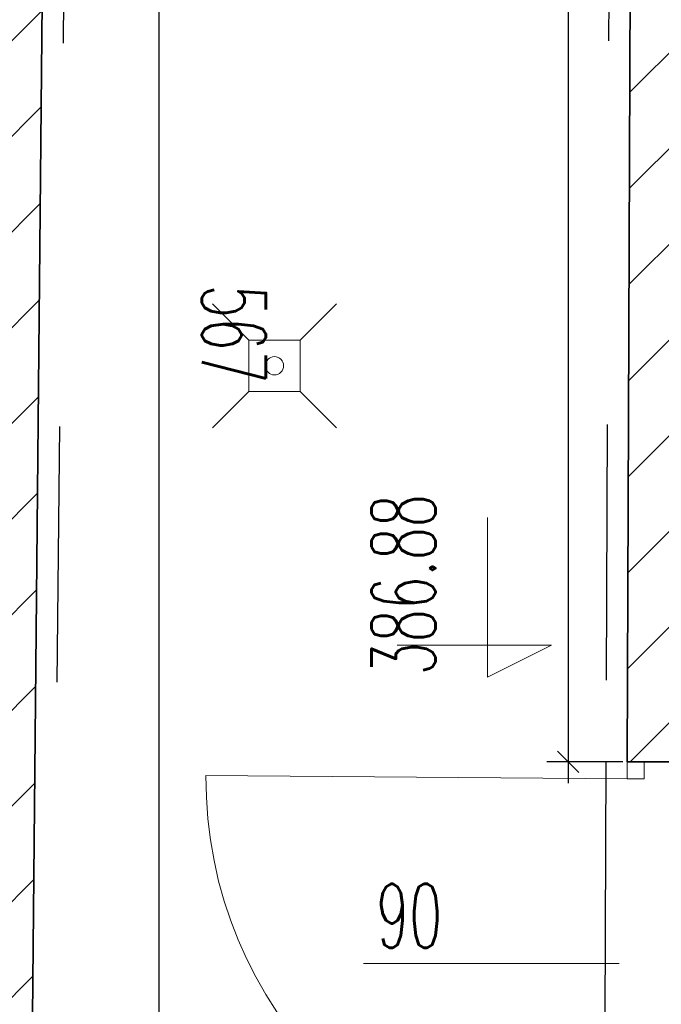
# Model space of a CAD drawing. Header units: millimetres. Extents: x 19887 to 192597, y -14203 to 39042.
# Tile 119 of 256: x 40675 to 40892, y -10724 to -10392. Entities that reach past the tile are written whole.
import ezdxf

# ---------------------------------------------------------------- set-up
doc = ezdxf.new("R2010")
doc.units = ezdxf.units.MM
doc.linetypes.add('ACAD_ISO03W100', pattern=[30, 12, -18])
doc.linetypes.add('CONTINOUS', pattern=[0])
doc.layers.get('Defpoints').update_dxf_attribs({"color": 4})
for name, color, linetype in [('A_DBA-WYMIAR', 1, 'Continuous'), ('A_DBA_WPUSTY SAN', 150, 'Continuous'), ('Sufit podwieszany', 252, 'Continuous'), ('Wymiarowanie', 3, 'Continuous'), ('Wypełnienie', 252, 'Continuous')]:
    doc.layers.add(name, color=color, linetype=linetype)
for name, color, linetype, lineweight in [('Basen_rzut_poziom_1_obrys', 252, 'Continuous', 35), ('Drzwi', 2, 'Continuous', 5), ('koty wysokościowe', 252, 'Continuous', 0)]:
    doc.layers.add(name, color=color, linetype=linetype, lineweight=lineweight)
doc.styles.add('ROMANS', font='romans.shx', dxfattribs={"width": 0.6})
doc.styles.get("Standard").update_dxf_attribs({"font": 'arial.ttf'})
doc.dimstyles.new('000001FB70622F18', dxfattribs={"dimtxt": 20, "dimasz": 5, "dimexe": 5, "dimexo": 1, "dimgap": 20, "dimtad": 1, "dimtoh": 1, "dimdec": 0, "dimtxsty": 'Standard', "dimblk": 'OBLIQUE', "dimcen": 0, "dimdle": 5, "dimclrd": 252, "dimclre": 252, "dimclrt": 252, "dimadec": 0, "dimazin": 0, "dimtfac": 1, "dimtdec": 0, "dimtmove": 0, "dimatfit": 3, "dimldrblk": 'OBLIQUE', "dimfxl": 150, "dimfxlon": 1, "dimlwd": 25, "dimlwe": 25, "dimarcsym": 1})
pattern_1 = [(45, (3252.028, -2175.285), (-11.22532, 11.22532), [])]

# ---------------------------------------------------------------- blocks, each defined once
blk = doc.blocks.new('_Oblique')
at = {"color": 0, "linetype": 'ByBlock', "lineweight": -2}
blk.add_line((-0.5, -0.5), (0.5, 0.5), dxfattribs=at)
blk = doc.blocks.new('*D705')
at = {"layer": 'Defpoints', "color": 0}
for p in [(3219.72, -3822.54), (3204.45, -4206.75), (3218.25, -4206.75)]:
    blk.add_point(p, dxfattribs=at)
at = {"layer": 'Wymiarowanie', "color": 252, "linetype": 'Continuous', "lineweight": 25}
for p, q in [((3204.45, -3817.54), (3204.45, -4211.75)), ((3218.72, -3822.54), (3199.45, -3822.54)), ((3217.25, -4206.75), (3199.45, -4206.75))]:
    blk.add_line(p, q, dxfattribs=at)
at = {"layer": 'Wymiarowanie', "color": 252, "linetype": 'ByBlock', "lineweight": 25, "xscale": 5, "yscale": 5, "zscale": 5}
for p, rotation in [((3204.45, -3822.54), 90), ((3204.45, -4206.75), 270)]:
    blk.add_blockref('_Oblique', p, dxfattribs=dict(at, rotation=rotation))
at = {"layer": 'Wymiarowanie', "color": 252, "insert": (3186.95, -4014.64), "char_height": 15, "attachment_point": 5, "rotation": 90, "style": 'ROMANS'}
blk.add_mtext('384', dxfattribs=at)
blk = doc.blocks.new('*D708')
at = {"layer": 'Defpoints', "color": 0}
for p in [(3082.99, -3823.08), (3108.49, -3823.08), (3077.55, -4389.64)]:
    blk.add_point(p, dxfattribs=at)
at = {"layer": 'Wymiarowanie', "color": 252, "linetype": 'Continuous', "lineweight": 25}
for p, q in [((3108.49, -4394.64), (3108.49, -3818.08)), ((3083.99, -3823.08), (3113.49, -3823.08)), ((3078.55, -4389.64), (3113.49, -4389.64))]:
    blk.add_line(p, q, dxfattribs=at)
at = {"layer": 'Wymiarowanie', "color": 252, "linetype": 'ByBlock', "lineweight": 25, "xscale": 5, "yscale": 5, "zscale": 5}
for p, rotation in [((3108.49, -3823.08), 90), ((3108.49, -4389.64), 270)]:
    blk.add_blockref('_Oblique', p, dxfattribs=dict(at, rotation=rotation))
at = {"layer": 'Wymiarowanie', "color": 252, "insert": (3125.99, -4106.36), "char_height": 15, "attachment_point": 5, "rotation": 270, "style": 'ROMANS'}
blk.add_mtext('567', dxfattribs=at)
blk = doc.blocks.new('wpust_podl')
at = {"layer": 'A_DBA_WPUSTY SAN', "lineweight": 9}
for p, q in [((-17, 17), (-7, 7)), ((7, 7), (17, 17)), ((-7, -7), (-7, 7)), ((-7, 7), (7, 7)), ((7, 7), (7, -7)), ((-17, -17), (-7, -7)), ((7, -7), (-7, -7)), ((7, -7), (17, -17))]:
    blk.add_line(p, q, dxfattribs=at)
at = {"layer": 'A_DBA_WPUSTY SAN', "linetype": 'CONTINOUS', "lineweight": 9}
blk.add_circle((0, 0), 2.5, dxfattribs=at)
blk = doc.blocks.new('G$CD6418B73')
at = {"layer": 'A_DBA_WPUSTY SAN', "xscale": 0.8571428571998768, "yscale": 0.8571428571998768, "zscale": 0.8571428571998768}
blk.add_blockref('wpust_podl', (-325, -1036.5), dxfattribs=at)
blk = doc.blocks.new('G$CF5E15B28')
at = {"layer": 'Wypełnienie'}
h = blk.add_hatch(dxfattribs=at)
h.set_pattern_fill('ANSI31', color=253, scale=5, angle=90)
h.set_pattern_definition(pattern_1)
h.paths.add_polyline_path([(3578.23, -4396.67), (3543.23, -4397.09), (3539.56, -4291.27), (3541.88, -4206.88), (3527.42, -4206.75), (3528.25, -4396.96), (3232.09, -4395.8), (3232.32, -4313.58), (3217.85, -4313.55), (3217.52, -4395.93), (3211.15, -4395.93), (3211.15, -4415.44), (3207.56, -4415.44), (3207.56, -4424.63), (3581.09, -4425.12), (3581.09, -4415.71), (3578.23, -4415.71)])
h.paths.add_polyline_path([(3755.74, -3308.78), (3486.81, -3309.09), (3488.31, -3076.48), (3530.12, -3077.03), (3529.84, -3061.07), (3404.67, -3062.06), (3406.92, -2818.27), (3390.85, -2818.27), (3390.51, -3061.83), (3098.96, -3060.48), (3100.57, -2981.54), (3087.74, -2981.54), (3087.74, -2976.28), (3080.96, -2976.28), (3082.84, -3546.23), (3092.74, -3546.23), (3092.73, -3546.27), (3099.02, -3546.27), (3099.03, -3494.67), (3138.22, -3494.67), (3138.22, -3483.22), (3134.86, -3483.22), (3134.86, -3480.28), (3095.73, -3481.41), (3099.77, -3076.57), (3465.46, -3072.29), (3470.12, -3478.5), (3234.09, -3479.83), (3234.09, -3492.44), (3512.85, -3494.02), (3512.85, -3484.53), (3509.73, -3484.53), (3509.73, -3479.01), (3487.47, -3479.08), (3486.81, -3320.9), (3728.23, -3320.9), (3728.23, -3480.27), (3598.83, -3479.64), (3598.83, -3484.04), (3595.43, -3484.04), (3595.43, -3494.33), (3728.23, -3494.33), (3726.05, -3795.82), (3195.5, -3795.34), (3195.94, -3813.22), (3192.81, -3813.07), (3192.81, -3822.54), (3219.72, -3822.54), (3218.25, -4206.75), (3527.42, -4206.75), (3541.88, -4206.88), (3752.62, -4206.88), (3752.62, -4067.55), (3724.23, -4067.55), (3724.23, -4192.53), (3232.83, -4191.41), (3234.22, -3808.84), (3686.94, -3809.36), (3686.94, -3833.52), (3726.31, -3832.15), (3726.31, -3936.3), (3696.68, -3936.3), (3696.68, -3960.88), (3724.51, -3960.88), (3724.51, -3966.93), (3753.7, -3966.93), (3755.09, -3709.46)])
h = blk.add_hatch(dxfattribs=at)
h.set_pattern_fill('ANSI31', color=253, scale=5, angle=90)
h.set_pattern_definition(pattern_1)
h.paths.add_polyline_path([(3082.99, -3823.08), (3100.15, -3823.08), (3100.1, -3814.69), (3097.79, -3814.69), (3097.79, -3781.14), (3082.33, -3781.14), (3082.33, -3793.38), (2887.69, -3793.38), (2887.69, -3797.2), (2892.13, -3797.2), (2892.13, -3821.83), (3043.02, -3822.92), (3038.87, -4396.3), (2895.45, -4396.3), (2895.45, -4415.79), (2892.63, -4415.79), (2892.63, -4424.89), (3113.88, -4424.34), (3113.88, -4414.98), (3110.23, -4414.98), (3110.23, -4389.64), (3077.55, -4389.64)])
h = blk.add_hatch(dxfattribs=at)
h.set_pattern_fill('ANSI31', color=253, scale=5, angle=90)
h.set_pattern_definition(pattern_1)
h.paths.add_polyline_path([(3754.62, -3796.03), (3726.05, -3795.82), (3195.5, -3795.34), (3195.94, -3813.22), (3192.81, -3813.07), (3192.81, -3822.54), (3219.72, -3822.54), (3218.25, -4206.75), (3527.42, -4206.75), (3541.88, -4206.88), (3752.62, -4206.88), (3752.62, -4067.55), (3724.23, -4067.55), (3724.23, -4192.53), (3232.83, -4191.41), (3234.22, -3808.84), (3686.94, -3809.36), (3686.94, -3833.52), (3726.31, -3832.15), (3726.31, -3936.3), (3696.68, -3936.3), (3696.68, -3960.88), (3724.51, -3960.88), (3724.51, -3966.93), (3753.7, -3966.93)])
at = {"layer": 'Basen_rzut_poziom_1_obrys', "color": 253, "elevation": 0}
for points in [[(3100.1, -3823.08), (3082.99, -3823.08), (3077.55, -4389.64)], [(3192.81, -3822.54), (3219.72, -3822.54), (3218.25, -4206.75)], [(3218.25, -4206.75), (3232.62, -4206.75)]]:
    blk.add_lwpolyline(points, dxfattribs=at)
at = {"layer": 'Drzwi', "color": 253, "elevation": 0}
blk.add_lwpolyline([(3218.25, -4206.75), (3222.25, -4206.75), (3222.25, -4210.75), (3218.25, -4210.75)], close=True, dxfattribs=at)
for points in [[(3218.25, -4210.75), (3119.45, -4209.96)], [(3196.38, -4254.05), (3156.38, -4254.05)], [(3196.38, -4254.05), (3216.38, -4254.05)]]:
    blk.add_lwpolyline(points, dxfattribs=at)
at = {"layer": 'Drzwi', "color": 253}
blk.add_arc((3218.51, -4210.49, 0), 99.07, 179.6955, 269.6183, dxfattribs=at)
at = {"layer": 'koty wysokościowe', "color": 253, "elevation": 0}
for points in [[(3185.53, -4179.38), (3185.53, -4149.38)], [(3164.29, -4179.38), (3200.53, -4179.38)], [(3185.53, -4186.88), (3185.53, -4179.38)], [(3200.53, -4179.38), (3185.53, -4186.88)]]:
    blk.add_lwpolyline(points, dxfattribs=at)
at = {"layer": 'Sufit podwieszany', "color": 253, "linetype": 'ACAD_ISO03W100', "ltscale": 5, "elevation": 0}
for points in [[(3192.81, -3827.54), (3087.94, -3828.08), (3082.6, -4384.64)], [(3192.81, -3827.54), (3214.7, -3827.54), (3213.25, -4206.73)], [(3213.25, -4206.73), (3212.54, -4390.93), (3206.15, -4390.93), (3206.15, -4410.44), (3202.56, -4410.44), (3202.56, -4429.62), (3586.09, -4430.13), (3586.09, -4415.71)]]:
    blk.add_lwpolyline(points, dxfattribs=at)
at = {"layer": 'Drzwi', "color": 253, "insert": (3159.39, -4235.37, 0), "char_height": 15, "width": 190.2964, "attachment_point": 1, "style": 'ROMANS'}
blk.add_mtext('90', dxfattribs=at)
at = {"layer": 'koty wysokościowe', "color": 253, "insert": (3158.29, -4186.39, 0), "char_height": 15, "width": 21553.2844, "attachment_point": 1, "rotation": 90, "style": 'ROMANS'}
blk.add_mtext('386.88', dxfattribs=at)
at = {"layer": 'Wymiarowanie', "color": 253}
for base, p1, p2, override, picture, middle in [((3108.49, -3823.08, 0), (3077.55, -4389.64, 0), (3082.99, -3823.08, 0), {"dimtxt": 15, "dimgap": 10, "dimtad": 2, "dimtxsty": 'ROMANS'}, '*D708', (3125.99, -4106.36, 0)), ((3204.45, -4206.75, 0), (3219.72, -3822.54, 0), (3218.25, -4206.75, 0), {"dimtxt": 15, "dimgap": 10, "dimtxsty": 'ROMANS'}, '*D705', (3186.95, -4014.64, 0))]:
    dim = blk.add_linear_dim(base=base, p1=p1, p2=p2, angle=90, dimstyle='000001FB70622F18', override=override, dxfattribs=at)
    dim.commit()
    dim.dimension.update_dxf_attribs({"geometry": picture, "text_midpoint": middle})

msp = doc.modelspace()

# ---------------------------------------------------------------- block references
at = {"xscale": 1.44, "yscale": 1.44, "zscale": 1.44}
msp.add_blockref('G$CF5E15B28', (36246.28, -4584.77, 0), dxfattribs=at)
at = {"layer": 'A_DBA-WYMIAR', "xscale": 1.44, "yscale": 1.44, "zscale": 1.44}
msp.add_blockref('G$CD6418B73', (41229.42, -9016.07, 0), dxfattribs=at)

doc.saveas('drawing.dxf')
